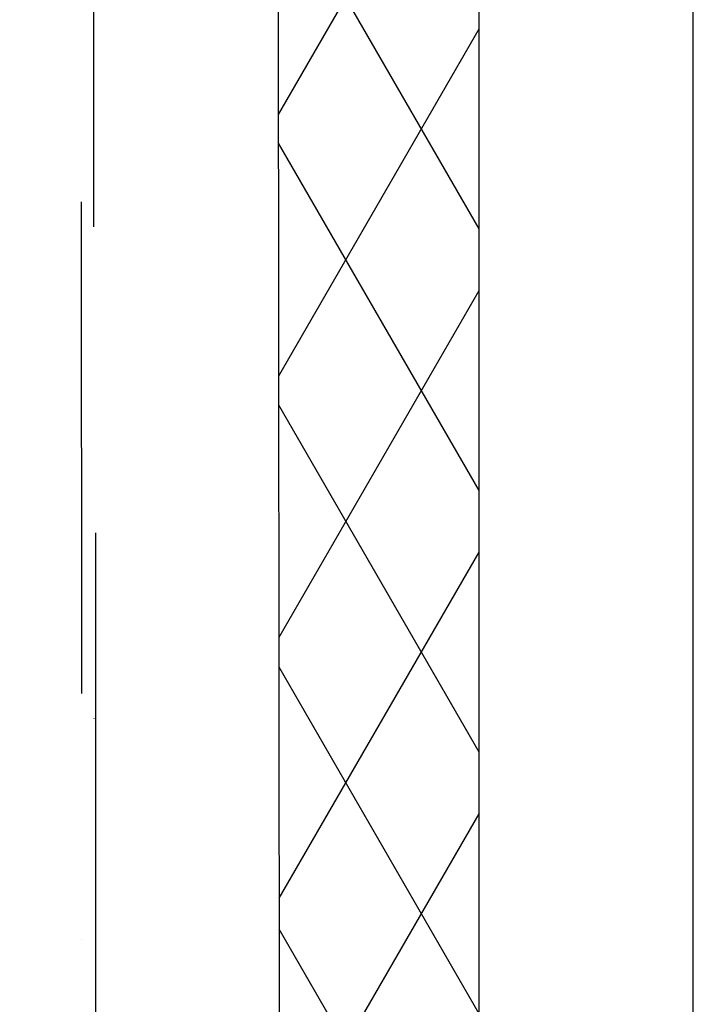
# Model space of a CAD drawing. Header units: millimetres. Extents: x -32221 to 212500, y 31663 to 93766.
# Tile 144 of 256: x 53586 to 53934, y 34678 to 35187. Entities that reach past the tile are written whole.
import ezdxf

# ---------------------------------------------------------------- set-up
doc = ezdxf.new("R2010")
doc.units = ezdxf.units.MM
doc.linetypes.add('DASHDOTX2', pattern=[50.8, 25.4, -12.7, 0, -12.7])
doc.layers.add('osie', color=251, linetype='Continuous')
doc.layers.add('Sciany', color=251, linetype='Continuous')

msp = doc.modelspace()

# ---------------------------------------------------------------- hatches: boundary and pattern name
at = {"layer": 'Sciany', "transparency": 33554687}
h = msp.add_hatch(dxfattribs=at)
h.set_pattern_fill('DIAMONDS', color=256, scale=21.298246, angle=360, style=0)
h.set_pattern_definition([(60, (39230.966, 27083.856), (-58.56231, 33.81097), []), (120, (39230.966, 27083.856), (-58.56231, -33.81097), [])])
h.paths.add_polyline_path([(53208.137, 62063.886), (50637.866, 62066.529), (50637.76, 61964.329), (53208.031, 61961.698)])
h.paths.add_polyline_path([(45887.869, 62071.414), (44005.486, 62073.349), (44005.486, 61971.118), (45887.763, 61969.191)])
h.paths.add_polyline_path([(53823.349, 47660.849), (53823.349, 50686.357), (53718.343, 50695.537), (53721.117, 47660.719)])
h.paths.add_polyline_path([(43977.628, 33450.598), (53823.349, 33450.598), (53823.349, 36578.467), (53718.343, 36587.648), (53721.117, 33552.829), (43977.718, 33540.906)])

# ---------------------------------------------------------------- linework, layer by layer
at = {"layer": 'osie', "linetype": 'DASHDOTX2', "ltscale": 25}
msp.add_line((53625.169, 33017.037), (53625.169, 62728.08), dxfattribs=at)
at = {"layer": 'osie', "linetype": 'DASHDOTX2', "ltscale": 20}
msp.add_line((53622.835, 36604.293), (53625.169, 33649.432), dxfattribs=at)
at = {"layer": 'Sciany', "linetype": 'DASHDOTX2', "ltscale": 10}
msp.add_line((53616.422, 36617.358), (53618.756, 33662.497), dxfattribs=at)
at = {"layer": 'Sciany'}
for p, q in [((53721.117, 33552.829), (53718.33, 36601.665)), ((53823.349, 33450.598), (53823.349, 36578.467)), ((53934.1, 33339.847), (53934.1, 36568.784))]:
    msp.add_line(p, q, dxfattribs=at)

doc.saveas('drawing.dxf')
